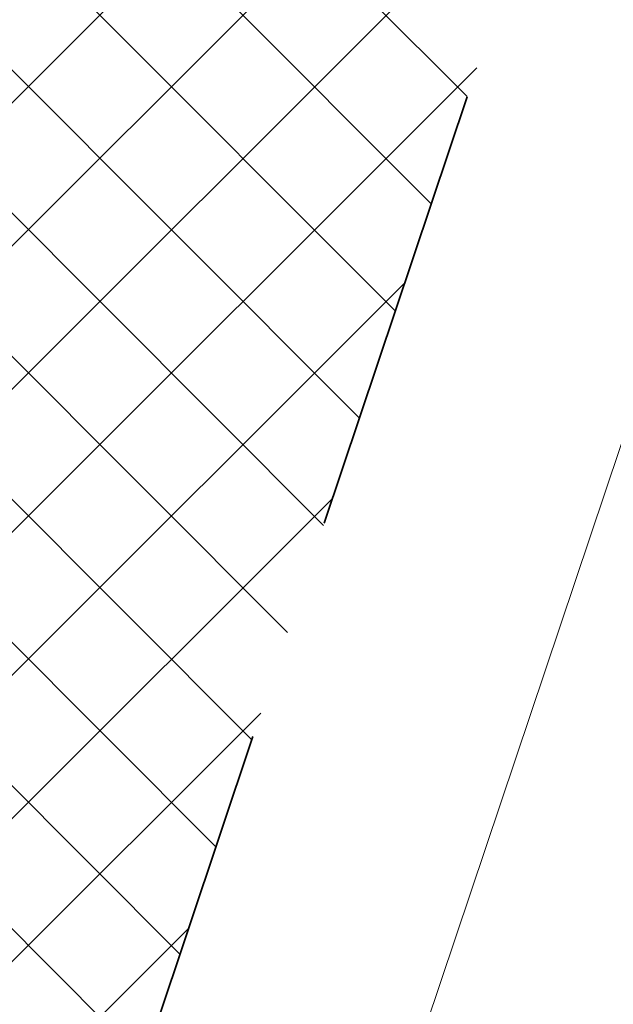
# Model space of a CAD drawing. Header units: metres. Extents: x 6599594 to 6600699, y 5687867 to 5691114.
# Tile 218 of 256: x 6599969.3 to 6599970.62, y 5688927.12 to 5688929.31. Entities that reach past the tile are written whole.
import ezdxf

# ---------------------------------------------------------------- set-up
doc = ezdxf.new("R2010")
doc.units = ezdxf.units.M
doc.header["$MEASUREMENT"] = 0
doc.linetypes.add('1', pattern=[0])
doc.linetypes.add('BUG', pattern=[1.5, 1, -0.5])
for name, color, linetype, lineweight in [('_kolor chodnik', 50, '1', 5), ('_kolor jezdnia', 4, '1', 0), ('_kolor pobocze', 211, '1', 5), ('_kolor zjazdy kostka', 7, '1', 5), ('_kolor ścieżka @ 1', 10, '1', 0), ('_obrzeze', 10, 'BUG', 35), ('OT_Komunikacja', 7, 'CONTINUOUS', 0)]:
    doc.layers.add(name, color=color, linetype=linetype, lineweight=lineweight)
pattern_1 = [(45, (0, 0), (-0.1414213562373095, 0.1414213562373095), []), (135, (0, 0), (-0.1414213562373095, -0.1414213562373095), [])]

msp = doc.modelspace()

# ---------------------------------------------------------------- hatches: boundary and pattern name
at = {"layer": '_kolor chodnik'}
h = msp.add_hatch(dxfattribs=at)
h.set_pattern_fill('ANSI37', color=256, scale=1.6)
h.set_pattern_definition(pattern_1)
h.paths.add_polyline_path([(6599849.938171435, 5688542.085872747), (6599852.232147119, 5688548.938742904), (6599853.573135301, 5688548.489851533), (6599853.827082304, 5688549.248475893), (6599851.793849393, 5688549.929093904), (6599849.895278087, 5688548.982823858), (6599847.823506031, 5688542.793750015)])
edge = h.paths.add_edge_path()
edge.add_line((6600018.106075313, 5689087.454911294), (6600022.42781917, 5689091.229234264))
edge.add_line((6600022.42781917, 5689091.229234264), (6600020.233254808, 5689093.742094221))
edge.add_line((6600020.233254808, 5689093.742094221), (6600017.159471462, 5689091.057656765))
edge.add_arc((6600023.275194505, 5689085.385140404), 8.34143334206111, 137.1531558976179, 148.8016577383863)
edge.add_line((6600016.140105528, 5689089.706021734), (6600018.106075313, 5689087.454911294))
h.paths.add_polyline_path([(6600038.501784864, 5689187.59229436), (6600037.906968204, 5689187.700586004), (6600037.638296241, 5689186.224843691), (6600038.240083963, 5689186.115282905)])
h.paths.add_polyline_path([(6600069.098302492, 5689360.276020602), (6600068.321239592, 5689360.413462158), (6600068.064048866, 5689358.936495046), (6600068.836639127, 5689358.799546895)])
h.paths.add_polyline_path([(6600082.393785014, 5689362.950258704), (6600082.941124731, 5689366.103121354), (6600081.481377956, 5689366.361351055), (6600080.923159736, 5689363.210828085)])
h.paths.add_polyline_path([(6600074.022236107, 5689388.065861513), (6600072.983907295, 5689388.249860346), (6600072.723374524, 5689386.772538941), (6600073.760538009, 5689386.588865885)])
h.paths.add_polyline_path([(6600105.602402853, 5689486.45426531), (6600106.738797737, 5689489.760539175), (6600105.28818975, 5689490.281952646), (6600104.132785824, 5689486.965912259)])
h.paths.add_polyline_path([(6600132.519778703, 5689678.737346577), (6600131.636986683, 5689678.922259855), (6600131.330470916, 5689677.453953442), (6600132.212256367, 5689677.269208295)])
h.paths.add_polyline_path([(6600156.649397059, 5689798.7449027), (6600156.48800471, 5689797.95886096), (6600157.450195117, 5689797.757316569), (6600157.615023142, 5689798.542205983)])
h.paths.add_polyline_path([(6600189.055358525, 5689948.643107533), (6600187.902868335, 5689948.884512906), (6600187.600024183, 5689947.417400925), (6600188.748131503, 5689947.176379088)])
edge = h.paths.add_edge_path()
edge.add_line((6600204.459383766, 5690032.969035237), (6600204.153258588, 5690031.227801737))
edge.add_arc((6600202.328347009, 5690027.299936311), 4.331100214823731, 41.853001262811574, 65.08011546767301, ccw=False)
edge.add_arc((6600032.903931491, 5690051.979071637), 174.020003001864, 352.8070218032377, 353.495463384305)
edge.add_arc((6600202.372679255, 5690027.343587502), 5.999999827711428, 55.12102442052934, 69.64815978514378)
edge = h.paths.add_edge_path()
edge.add_line((6600205.046027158, 5690040.265402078), (6600204.972740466, 5690038.483452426))
edge.add_arc((6600203.986269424, 5690044.401803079), 5.999999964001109, 279.4630688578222, 294.9140560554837)
edge.add_line((6600206.513819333, 5690038.960158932), (6600206.607027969, 5690041.030672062))
edge.add_arc((6600203.986269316, 5690044.401803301), 4.270000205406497, 284.3702444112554, 307.86193139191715, ccw=False)
edge = h.paths.add_edge_path()
edge.add_arc((6600203.547470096, 5690044.558759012), 6.446878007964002, 324.43500910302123, 356.20133685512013, ccw=False)
edge.add_arc((6600203.986269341, 5690044.401803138), 6.000000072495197, 323.2169970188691, 357.4193489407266)
h.paths.add_polyline_path([(6600208.910055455, 5690121.713696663), (6600208.146285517, 5690121.748120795), (6600207.125602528, 5690121.794124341), (6600209.971605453, 5690121.665851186)])
edge = h.paths.add_edge_path()
edge.add_line((6600238.769818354, 5690481.648294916), (6600240.338176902, 5690490.87374652))
edge.add_line((6600240.338176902, 5690490.87374652), (6600241.251295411, 5690510.829461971))
edge.add_line((6600241.251295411, 5690510.829461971), (6600239.524022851, 5690510.928942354))
edge.add_line((6600239.524022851, 5690510.928942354), (6600238.633343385, 5690491.167757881))
edge.add_line((6600238.633343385, 5690491.167757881), (6600234.579716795, 5690467.661262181))
edge.add_line((6600234.579716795, 5690467.661262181), (6600234.449796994, 5690464.966873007))
edge.add_arc((6600242.443669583, 5690464.607462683), 8.001948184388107, 177.4256737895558, 268.2543056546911)
edge.add_line((6600242.199903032, 5690456.609228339), (6600242.216657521, 5690457.359274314))
edge.add_line((6600242.216657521, 5690457.359274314), (6600242.305257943, 5690458.836738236))
edge.add_arc((6600242.444504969, 5690464.607952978), 5.772894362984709, 177.0298084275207, 268.6178439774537, ccw=False)
edge.add_line((6600236.679365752, 5690464.907083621), (6600236.951876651, 5690470.95443634))
edge.add_line((6600236.951876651, 5690470.95443634), (6600238.15078669, 5690478.210832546))
edge.add_line((6600238.15078669, 5690478.210832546), (6600238.769818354, 5690481.648294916))
h.paths.add_polyline_path([(6600238.769818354, 5690481.648294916), (6600238.15078669, 5690478.210832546), (6600239.670056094, 5690477.930590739), (6600240.266710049, 5690481.376366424)])
edge = h.paths.add_edge_path()
edge.add_line((6600223.366500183, 5690460.339976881), (6600223.278629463, 5690457.997544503))
edge.add_arc((6600220.967166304, 5690465.656339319), 7.999999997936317, 286.7940807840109, 300.2738222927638)
edge.add_line((6600225.000231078, 5690458.747331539), (6600225.240084, 5690461.623695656))
edge.add_arc((6600221.105749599, 5690465.648640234), 5.76999998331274, 293.06724424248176, 315.7681070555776, ccw=False)
edge = h.paths.add_edge_path()
edge.add_arc((6600220.025145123, 5690444.676291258), 5.770000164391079, 37.996647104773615, 59.94382588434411, ccw=False)
edge.add_line((6600224.572175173, 5690448.22839199), (6600224.817793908, 5690451.081798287))
edge.add_arc((6600220.025145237, 5690444.676291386), 7.999999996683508, 53.19588653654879, 68.15166733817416)
edge.add_line((6600223.00235276, 5690452.101669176), (6600222.91504296, 5690449.670427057))
edge = h.paths.add_edge_path()
edge.add_arc((6600221.105749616, 5690465.648640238), 7.999999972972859, 328.0222308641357, 357.0132597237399)
edge.add_line((6600229.094882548, 5690465.23180147), (6600229.218816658, 5690467.593604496))
edge.add_line((6600229.218816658, 5690467.593604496), (6600228.218919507, 5690467.645774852))
edge.add_line((6600228.218919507, 5690467.645774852), (6600227.891778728, 5690461.411918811))
h.paths.add_polyline_path([(6600200.980142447, 5690012.236744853), (6600202.317278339, 5690011.956662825), (6600202.522293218, 5690012.935421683), (6600201.182321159, 5690013.216097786)])
h.paths.add_polyline_path([(6600196.457878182, 5689983.98337835), (6600195.202332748, 5689984.246370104), (6600194.899091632, 5689982.777335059), (6600196.150355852, 5689982.515240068)])
edge = h.paths.add_edge_path()
edge.add_line((6600112.305909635, 5689517.991018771), (6600112.691041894, 5689519.807934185))
edge.add_line((6600112.691041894, 5689519.807934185), (6600113.245521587, 5689522.423769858))
edge.add_line((6600113.245521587, 5689522.423769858), (6600111.553124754, 5689522.782507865))
edge.add_line((6600111.553124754, 5689522.782507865), (6600107.405864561, 5689503.21722655))
edge.add_line((6600107.405864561, 5689503.21722655), (6600099.494506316, 5689480.361667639))
edge.add_line((6600099.494506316, 5689480.361667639), (6600099.182814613, 5689478.891218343))
edge.add_arc((6600107.008997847, 5689477.232359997), 8.000059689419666, 168.0325629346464, 257.7529108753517)
edge.add_line((6600105.311960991, 5689469.414366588), (6600105.784990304, 5689471.593619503))
edge.add_arc((6600107.008927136, 5689477.232314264), 5.769999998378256, 168.0321375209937, 257.7533362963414, ccw=False)
edge.add_line((6600101.364343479, 5689478.42879883), (6600101.647245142, 5689479.76342708))
edge.add_line((6600101.647245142, 5689479.76342708), (6600104.132785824, 5689486.965912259))
edge.add_line((6600104.132785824, 5689486.965912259), (6600105.28818975, 5689490.281952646))
edge.add_line((6600105.28818975, 5689490.281952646), (6600108.240043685, 5689498.809726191))
edge.add_line((6600108.240043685, 5689498.809726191), (6600112.305909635, 5689517.991018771))
h.paths.add_polyline_path([(6600136.009573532, 5689645.499114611), (6600138.333647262, 5689645.012304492), (6600138.661671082, 5689646.578318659), (6600134.869459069, 5689647.372651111)])
at = {"layer": '_kolor jezdnia'}
h = msp.add_hatch(dxfattribs=at)
h.set_pattern_fill('ANSI37', color=4, scale=3.5)
h.set_pattern_definition([(45, (0, 0), (-0.3093592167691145, 0.3093592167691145), []), (135, (0, 0), (-0.3093592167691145, -0.3093592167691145), [])])
edge = h.paths.add_edge_path()
edge.add_line((6599833.066047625, 5688539.933393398), (6599850.649511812, 5688527.983462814))
edge.add_arc((6599857.337592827, 5688536.653968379), 10.95025544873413, 169.5012687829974, 232.3548431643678, ccw=False)
edge.add_arc((6599858.085851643, 5688536.618142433), 11.69295282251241, 162.2507788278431, 169.9967502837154, ccw=False)
edge.add_line((6599846.949484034, 5688540.182754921), (6599847.823506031, 5688542.793750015))
edge.add_line((6599847.823506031, 5688542.793750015), (6599849.895278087, 5688548.982823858))
edge.add_line((6599849.895278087, 5688548.982823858), (6599852.434748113, 5688556.56906746))
edge.add_line((6599852.434748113, 5688556.56906746), (6599928.48625871, 5688783.760284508))
edge.add_line((6599928.48625871, 5688783.760284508), (6599931.025728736, 5688791.34652811))
edge.add_line((6599931.025728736, 5688791.34652811), (6599996.657773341, 5688987.411326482))
edge.add_line((6599996.657773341, 5688987.411326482), (6599999.197243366, 5688994.997570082))
edge.add_line((6599999.197243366, 5688994.997570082), (6600021.930100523, 5689062.908193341))
edge.add_line((6600021.930100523, 5689062.908193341), (6600017.620224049, 5689067.371531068))
edge.add_line((6600017.620224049, 5689067.371531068), (6600016.714558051, 5689064.654078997))
edge.add_line((6600016.714558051, 5689064.654078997), (6600012.423620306, 5689051.835617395))
edge.add_line((6600012.423620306, 5689051.835617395), (6600009.884150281, 5689044.249373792))
edge.add_line((6600009.884150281, 5689044.249373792), (6599977.53516164, 5688947.612159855))
edge.add_line((6599977.53516164, 5688947.612159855), (6599974.995691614, 5688940.025916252))
edge.add_line((6599974.995691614, 5688940.025916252), (6599942.096912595, 5688841.746295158))
edge.add_line((6599942.096912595, 5688841.746295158), (6599939.557442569, 5688834.160051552))
edge.add_line((6599939.557442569, 5688834.160051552), (6599882.679288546, 5688664.246042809))
edge.add_line((6599882.679288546, 5688664.246042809), (6599880.139818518, 5688656.659799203))
edge.add_line((6599880.139818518, 5688656.659799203), (6599852.46454386, 5688573.984527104))
edge.add_line((6599852.46454386, 5688573.984527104), (6599842.470137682, 5688544.127903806))
edge.add_arc((6599835.706422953, 5688546.652910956), 7.219660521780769, 248.5480913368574, 339.52856074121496, ccw=False)
h.paths.add_polyline_path([(6600044.653202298, 5689172.271628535), (6600046.276244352, 5689181.431901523), (6600047.759199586, 5689189.801539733), (6600051.0603021, 5689208.432603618), (6600052.368792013, 5689215.817578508), (6600054.808584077, 5689229.587499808), (6600056.11707399, 5689236.972474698), (6600057.346666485, 5689243.912161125), (6600058.655146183, 5689251.297078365), (6600058.831439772, 5689252.292060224), (6600060.098987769, 5689259.445963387), (6600060.139929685, 5689259.677035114), (6600061.407468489, 5689266.830886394), (6600072.329030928, 5689328.470998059), (6600073.637511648, 5689335.855921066), (6600077.337304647, 5689356.73715072), (6600078.820259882, 5689365.106788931), (6600081.142794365, 5689378.214921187), (6600082.538516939, 5689386.092227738), (6600095.187867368, 5689457.483787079), (6600091.082877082, 5689465.8405575), (6600089.043088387, 5689454.328211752), (6600087.870641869, 5689447.711051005), (6600087.560133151, 5689445.958573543), (6600086.562151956, 5689440.326076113), (6600082.433200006, 5689417.022719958), (6600080.95024477, 5689408.65308175), (6600077.202698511, 5689387.502337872), (6600075.719743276, 5689379.132699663), (6600073.469199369, 5689366.430874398), (6600071.986244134, 5689358.061236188), (6600069.98686466, 5689346.776955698), (6600068.591142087, 5689338.899649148), (6600065.559290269, 5689321.78820693), (6600064.163567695, 5689313.910900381), (6600059.719426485, 5689288.828650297), (6600058.323703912, 5689280.951343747), (6600057.563846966, 5689276.662793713), (6600056.168124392, 5689268.785487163), (6600054.804920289, 5689261.091711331), (6600053.409197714, 5689253.21440478), (6600053.264817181, 5689252.399536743), (6600051.869094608, 5689244.522230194), (6600051.183555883, 5689240.653124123), (6600049.787833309, 5689232.775817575), (6600046.593849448, 5689214.749319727), (6600045.198126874, 5689206.872013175), (6600044.41754409, 5689202.466488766), (6600042.934588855, 5689194.096850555), (6600036.429952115, 5689157.38538759), (6600034.946996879, 5689149.01574938), (6600030.579776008, 5689124.367629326), (6600027.529365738, 5689107.151445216), (6600024.895072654, 5689094.014582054), (6600030.583685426, 5689094.264316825), (6600032.945013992, 5689106.191885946), (6600043.170247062, 5689163.901990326)])
edge = h.paths.add_edge_path()
edge.add_line((6600111.106812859, 5689535.144351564), (6600111.256844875, 5689535.85214863))
edge.add_line((6600111.256844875, 5689535.85214863), (6600112.915748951, 5689543.678261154))
edge.add_line((6600112.915748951, 5689543.678261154), (6600117.304772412, 5689564.384094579))
edge.add_line((6600117.304772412, 5689564.384094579), (6600119.067357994, 5689572.699339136))
edge.add_line((6600119.067357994, 5689572.699339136), (6600120.087667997, 5689577.512794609))
edge.add_line((6600120.087667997, 5689577.512794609), (6600121.642890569, 5689584.849775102))
edge.add_line((6600121.642890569, 5689584.849775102), (6600128.436769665, 5689616.900852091))
edge.add_line((6600128.436769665, 5689616.900852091), (6600129.991992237, 5689624.237832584))
edge.add_line((6600129.991992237, 5689624.237832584), (6600132.660554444, 5689636.827148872))
edge.add_line((6600132.660554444, 5689636.827148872), (6600133.208838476, 5689639.444704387))
edge.add_line((6600133.208838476, 5689639.444704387), (6600134.848957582, 5689647.274775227))
edge.add_line((6600134.848957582, 5689647.274775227), (6600138.97649476, 5689666.979995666))
edge.add_line((6600138.97649476, 5689666.979995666), (6600140.51410642, 5689674.320687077))
edge.add_line((6600140.51410642, 5689674.320687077), (6600145.209128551, 5689696.735129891))
edge.add_line((6600145.209128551, 5689696.735129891), (6600146.746740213, 5689704.075821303))
edge.add_line((6600146.746740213, 5689704.075821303), (6600151.462308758, 5689726.588354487))
edge.add_line((6600151.462308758, 5689726.588354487), (6600152.999920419, 5689733.929045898))
edge.add_line((6600152.999920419, 5689733.929045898), (6600155.244070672, 5689744.642813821))
edge.add_line((6600155.244070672, 5689744.642813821), (6600156.781682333, 5689751.983505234))
edge.add_line((6600156.781682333, 5689751.983505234), (6600161.635515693, 5689775.156126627))
edge.add_line((6600161.635515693, 5689775.156126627), (6600163.378142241, 5689783.475576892))
edge.add_line((6600163.378142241, 5689783.475576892), (6600163.850769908, 5689785.731942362))
edge.add_line((6600163.850769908, 5689785.731942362), (6600167.028500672, 5689800.902704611))
edge.add_line((6600167.028500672, 5689800.902704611), (6600179.49088801, 5689860.399222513))
edge.add_line((6600179.49088801, 5689860.399222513), (6600181.233514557, 5689868.718672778))
edge.add_line((6600181.233514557, 5689868.718672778), (6600181.84713393, 5689871.648144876))
edge.add_line((6600181.84713393, 5689871.648144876), (6600183.384745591, 5689878.988836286))
edge.add_line((6600183.384745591, 5689878.988836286), (6600184.935818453, 5689886.393792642))
edge.add_line((6600184.935818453, 5689886.393792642), (6600186.575937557, 5689894.223863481))
edge.add_line((6600186.575937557, 5689894.223863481), (6600194.05133812, 5689929.912074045))
edge.add_line((6600194.05133812, 5689929.912074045), (6600195.691457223, 5689937.742144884))
edge.add_line((6600195.691457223, 5689937.742144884), (6600202.915799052, 5689972.231779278))
edge.add_line((6600202.915799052, 5689972.231779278), (6600204.555918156, 5689980.061850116))
edge.add_line((6600204.555918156, 5689980.061850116), (6600206.062781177, 5689987.255744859))
edge.add_line((6600206.062781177, 5689987.255744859), (6600207.702900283, 5689995.085815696))
edge.add_line((6600207.702900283, 5689995.085815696), (6600210.232559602, 5690007.162628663))
edge.add_line((6600210.232559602, 5690007.162628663), (6600211.694938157, 5690014.144150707))
edge.add_arc((6600028.177652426, 5690052.584442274), 187.5000004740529, 348.1696294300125, 357.4195276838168)
edge.add_line((6600215.487522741, 5690044.142720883), (6600208.310270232, 5690026.480446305))
edge.add_arc((6600032.903933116, 5690051.97907145), 177.2500013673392, 348.1696294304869, 351.7289130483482, ccw=False)
edge.add_line((6600206.38894146, 5690015.640182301), (6600205.966941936, 5690013.625519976))
edge.add_line((6600205.966941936, 5690013.625519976), (6600204.326822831, 5690005.795449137))
edge.add_line((6600204.326822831, 5690005.795449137), (6600197.076961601, 5689971.183982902))
edge.add_line((6600197.076961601, 5689971.183982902), (6600195.334335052, 5689962.864532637))
edge.add_line((6600195.334335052, 5689962.864532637), (6600193.44722506, 5689953.855305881))
edge.add_line((6600193.44722506, 5689953.855305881), (6600191.909227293, 5689946.512771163))
edge.add_line((6600191.909227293, 5689946.512771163), (6600185.496844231, 5689915.899498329))
edge.add_line((6600185.496844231, 5689915.899498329), (6600183.856521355, 5689908.068454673))
edge.add_line((6600183.856521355, 5689908.068454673), (6600182.066605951, 5689899.523243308))
edge.add_line((6600182.066605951, 5689899.523243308), (6600180.32407057, 5689891.204228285))
edge.add_line((6600180.32407057, 5689891.204228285), (6600174.320344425, 5689862.541919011))
edge.add_line((6600174.320344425, 5689862.541919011), (6600172.577809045, 5689854.222903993))
edge.add_line((6600172.577809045, 5689854.222903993), (6600163.663810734, 5689811.666703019))
edge.add_line((6600163.663810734, 5689811.666703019), (6600162.023782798, 5689803.837067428))
edge.add_line((6600162.023782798, 5689803.837067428), (6600160.924220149, 5689798.587659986))
edge.add_line((6600160.924220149, 5689798.587659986), (6600159.279208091, 5689790.734229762))
edge.add_line((6600159.279208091, 5689790.734229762), (6600157.107250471, 5689780.365115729))
edge.add_line((6600157.107250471, 5689780.365115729), (6600155.462238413, 5689772.511685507))
edge.add_line((6600155.462238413, 5689772.511685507), (6600153.380318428, 5689762.572418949))
edge.add_line((6600153.380318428, 5689762.572418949), (6600151.735124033, 5689754.718118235))
edge.add_line((6600151.735124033, 5689754.718118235), (6600148.586504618, 5689739.686336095))
edge.add_line((6600148.586504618, 5689739.686336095), (6600146.885007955, 5689731.563243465))
edge.add_line((6600146.885007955, 5689731.563243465), (6600141.75088822, 5689707.052510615))
edge.add_line((6600141.75088822, 5689707.052510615), (6600140.110896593, 5689699.223048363))
edge.add_line((6600140.110896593, 5689699.223048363), (6600133.483561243, 5689667.583574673))
edge.add_line((6600133.483561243, 5689667.583574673), (6600131.860394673, 5689659.834436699))
edge.add_line((6600131.860394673, 5689659.834436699), (6600131.740984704, 5689659.26436315))
edge.add_line((6600131.740984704, 5689659.26436315), (6600130.117814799, 5689651.515209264))
edge.add_line((6600130.117814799, 5689651.515209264), (6600127.27873359, 5689637.961189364))
edge.add_line((6600127.27873359, 5689637.961189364), (6600126.924568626, 5689636.290366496))
edge.add_line((6600126.924568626, 5689636.290366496), (6600125.166244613, 5689627.995226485))
edge.add_line((6600125.166244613, 5689627.995226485), (6600118.009503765, 5689594.232298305))
edge.add_line((6600118.009503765, 5689594.232298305), (6600116.25117975, 5689585.937158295))
edge.add_line((6600116.25117975, 5689585.937158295), (6600113.665314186, 5689573.737975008))
edge.add_line((6600113.665314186, 5689573.737975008), (6600111.898534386, 5689565.402943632))
edge.add_line((6600111.898534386, 5689565.402943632), (6600104.889982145, 5689532.339115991))
edge.add_line((6600104.889982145, 5689532.339115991), (6600103.22663594, 5689524.492047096))
edge.add_line((6600103.22663594, 5689524.492047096), (6600096.623876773, 5689493.342605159))
edge.add_line((6600096.623876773, 5689493.342605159), (6600094.968986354, 5689485.535427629))
edge.add_line((6600094.968986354, 5689485.535427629), (6600094.300101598, 5689482.379870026))
edge.add_line((6600094.300101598, 5689482.379870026), (6600099.182814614, 5689478.891218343))
edge.add_line((6600099.182814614, 5689478.891218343), (6600099.494506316, 5689480.361667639))
edge.add_line((6600099.494506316, 5689480.361667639), (6600111.106812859, 5689535.144351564))
edge = h.paths.add_edge_path()
edge.add_arc((6600239.213891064, 5690851.400367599), 10.00000000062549, -2.8342403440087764, 76.13703556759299, ccw=False)
edge.add_line((6600249.201658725, 5690850.905901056), (6600249.082723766, 5690848.503524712))
edge.add_line((6600249.082723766, 5690848.503524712), (6600247.016487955, 5690806.767468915))
edge.add_line((6600247.016487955, 5690806.767468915), (6600246.092398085, 5690789.152178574))
edge.add_line((6600246.092398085, 5690789.152178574), (6600233.768116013, 5690572.015170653))
edge.add_line((6600233.768116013, 5690572.015170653), (6600228.959056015, 5690465.296202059))
edge.add_line((6600228.959056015, 5690465.296202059), (6600234.588724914, 5690465.017134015))
edge.add_line((6600234.588724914, 5690465.017134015), (6600239.262540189, 5690571.767576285))
edge.add_line((6600239.262540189, 5690571.767576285), (6600252.50503885, 5690806.400146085))
edge.add_line((6600252.50503885, 5690806.400146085), (6600254.569211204, 5690848.094521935))
edge.add_arc((6600262.559425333, 5690847.6989487), 7.999999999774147, 76.13703557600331, 177.1657596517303, ccw=False)
edge.add_line((6600264.476229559, 5690855.465921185), (6600241.609896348, 5690861.109083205))
edge = h.paths.add_edge_path()
edge.add_line((6600250.031475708, 5690451.625307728), (6600250.231741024, 5690455.772579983))
edge.add_line((6600250.231741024, 5690455.772579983), (6600246.257763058, 5690456.417303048))
edge.add_line((6600246.257763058, 5690456.417303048), (6600242.171761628, 5690456.61060902))
edge.add_arc((6600242.563100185, 5690464.586983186), 7.985968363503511, 176.9123644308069, 267.1911945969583, ccw=False)
edge.add_line((6600234.588724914, 5690465.017134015), (6600228.959056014, 5690465.296202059))
edge.add_arc((6600220.965133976, 5690465.657286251), 8.002072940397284, 267.8289300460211, 357.413716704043, ccw=False)
edge.add_line((6600220.661989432, 5690457.660957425), (6600212.406915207, 5690458.119572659))
edge.add_line((6600212.406915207, 5690458.119572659), (6600208.431872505, 5690457.817501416))
edge.add_line((6600208.431872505, 5690457.817501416), (6600208.233912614, 5690454.548331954))
edge.add_line((6600208.233912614, 5690454.548331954), (6600212.129565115, 5690453.127270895))
edge.add_line((6600212.129565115, 5690453.127270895), (6600218.640548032, 5690452.76554962))
edge.add_line((6600218.640548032, 5690452.76554962), (6600216.486747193, 5690452.885205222))
edge.add_line((6600216.486747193, 5690452.885205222), (6600220.468905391, 5690452.663974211))
edge.add_arc((6600220.025145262, 5690444.676291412), 7.99999997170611, -0.3386579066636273, 86.8201700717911, ccw=False)
edge.add_line((6600228.025005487, 5690444.629006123), (6600227.803602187, 5690439.649256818))
edge.add_line((6600227.803602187, 5690439.649256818), (6600226.885525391, 5690435.936828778))
edge.add_line((6600226.885525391, 5690435.936828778), (6600225.534849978, 5690405.967249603))
edge.add_line((6600225.534849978, 5690405.967249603), (6600226.115199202, 5690402.187514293))
edge.add_line((6600226.115199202, 5690402.187514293), (6600213.445139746, 5690121.008786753))
edge.add_line((6600213.445139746, 5690121.008786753), (6600213.352800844, 5690118.960058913))
edge.add_line((6600213.352800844, 5690118.960058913), (6600209.980184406, 5690044.131649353))
edge.add_arc((6600203.98626942, 5690044.401803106), 5.999999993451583, 257.4162346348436, 357.41934921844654, ccw=False)
edge.add_line((6600202.679069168, 5690038.545931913), (6600201.589735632, 5690033.666039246))
edge.add_line((6600201.589735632, 5690033.666039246), (6600203.67987942, 5690033.199458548))
edge.add_arc((6600202.372679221, 5690027.343587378), 5.999999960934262, -8.27108729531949, 77.41623506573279, ccw=False)
edge.add_line((6600208.310270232, 5690026.480446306), (6600215.487522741, 5690044.142720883))
edge.add_line((6600215.487522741, 5690044.142720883), (6600216.199687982, 5690059.9446614))
edge.add_line((6600216.199687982, 5690059.9446614), (6600216.537356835, 5690067.437056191))
edge.add_line((6600216.537356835, 5690067.437056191), (6600223.893528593, 5690230.66011469))
edge.add_line((6600223.893528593, 5690230.66011469), (6600224.231197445, 5690238.152509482))
edge.add_line((6600224.231197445, 5690238.152509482), (6600233.507835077, 5690443.987992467))
edge.add_arc((6600241.499722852, 5690443.627812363), 7.999999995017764, 87.29208981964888, 177.4195277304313, ccw=False)
edge.add_line((6600241.877677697, 5690451.618879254), (6600246.021541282, 5690451.422886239))
edge.add_line((6600246.021541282, 5690451.422886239), (6600246.427694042, 5690451.44338883))
edge.add_line((6600246.427694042, 5690451.44338883), (6600246.79397003, 5690451.461878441))
edge.add_line((6600246.79397003, 5690451.461878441), (6600250.031475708, 5690451.625307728))
edge = h.paths.add_edge_path()
edge.add_line((6600007.33756506, 5689086.20374581), (6600006.980466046, 5689080.740822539))
edge.add_line((6600006.980466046, 5689080.740822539), (6600007.229745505, 5689080.720859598))
edge.add_line((6600007.229745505, 5689080.720859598), (6600008.093335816, 5689080.601653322))
edge.add_line((6600008.093335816, 5689080.601653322), (6600008.702681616, 5689080.53831051))
edge.add_arc((6600008.140193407, 5689070.554142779), 9.999999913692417, -18.557800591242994, 86.77547804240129, ccw=False)
edge.add_line((6600017.620224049, 5689067.371531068), (6600021.930100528, 5689062.908193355))
edge.add_arc((6599734.83819726, 5689159.011261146), 302.7499967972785, 341.4922000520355, 343.8640860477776)
edge.add_arc((6600034.895369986, 5689072.315877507), 9.581213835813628, 98.63328270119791, 164.5273290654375, ccw=False)
edge.add_line((6600033.457137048, 5689081.788529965), (6600033.832640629, 5689081.798737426))
edge.add_line((6600033.832640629, 5689081.798737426), (6600034.422462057, 5689082.05700874))
edge.add_line((6600034.422462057, 5689082.05700874), (6600036.833623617, 5689082.139040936))
edge.add_line((6600036.833623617, 5689082.139040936), (6600036.730225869, 5689087.148851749))
edge.add_line((6600036.730225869, 5689087.148851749), (6600036.579860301, 5689087.134303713))
edge.add_arc((6600036.479565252, 5689093.136286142), 6.002820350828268, 169.1687651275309, 270.9573417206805, ccw=False)
edge.add_line((6600030.583685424, 5689094.264316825), (6600024.895072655, 5689094.014582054))
edge.add_arc((6600015.200558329, 5689096.162123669), 9.929528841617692, 271.0943432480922, 347.5094668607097, ccw=False)
edge.add_arc((6600014.909438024, 5689089.646776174), 3.446070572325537, 264.4236009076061, 278.0194998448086, ccw=False)
edge.add_line((6600014.574573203, 5689086.217014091), (6600014.299554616, 5689086.232508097))
edge.add_line((6600014.299554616, 5689086.232508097), (6600010.474232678, 5689086.448019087))
edge.add_line((6600010.474232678, 5689086.448019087), (6600007.33756506, 5689086.20374581))
edge = h.paths.add_edge_path()
edge.add_line((6600105.490725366, 5689463.953528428), (6600106.927559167, 5689464.047234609))
edge.add_line((6600106.927559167, 5689464.047234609), (6600107.835, 5689468.66))
edge.add_line((6600107.835, 5689468.66), (6600105.311960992, 5689469.414366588))
edge.add_arc((6600107.008997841, 5689477.232359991), 8.000059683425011, 168.0325628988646, 257.75291091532, ccw=False)
edge.add_line((6600099.182814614, 5689478.891218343), (6600094.300101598, 5689482.379870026))
edge.add_arc((6600586.245114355, 5689378.104238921), 502.8750369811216, 168.032376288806, 169.9522165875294)
edge.add_line((6600091.082877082, 5689465.8405575), (6600095.187867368, 5689457.483787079))
edge.add_arc((6600103.065173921, 5689456.088064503), 8.000000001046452, 77.7533362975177, 169.9524553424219, ccw=False)
edge.add_line((6600104.762140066, 5689463.906012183), (6600105.490725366, 5689463.953528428))
at = {"layer": '_kolor pobocze'}
h = msp.add_hatch(dxfattribs=at)
h.set_pattern_fill('ANSI37', color=256, scale=1.6)
h.set_pattern_definition(pattern_1)
edge = h.paths.add_edge_path()
edge.add_line((6600035.926965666, 5689101.569442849), (6600036.046865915, 5689102.311543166))
edge.add_arc((6600058.171848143, 5689233.778275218), 133.3154772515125, 259.4578941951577, 260.4470163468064, ccw=False)
edge.add_line((6600033.780707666, 5689102.713067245), (6600032.142559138, 5689101.847662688))
edge.add_arc((6599734.838175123, 5689159.011266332), 302.7500195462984, 347.6801154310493, 349.11639019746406, ccw=False)
edge.add_arc((6600036.478170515, 5689093.133441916), 6.000000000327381, 167.68011541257, 271.5571101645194)
edge.add_line((6600036.64121064, 5689087.1356575), (6600036.730491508, 5689087.137804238))
edge.add_line((6600036.730491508, 5689087.137804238), (6600036.712463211, 5689087.887583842))
edge.add_line((6600036.712463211, 5689087.887583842), (6600036.559840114, 5689087.884077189))
edge.add_arc((6600036.482532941, 5689093.14290691), 5.259397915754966, 170.6455005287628, 270.8422131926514, ccw=False)
edge.add_arc((6600545.796425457, 5688991.216220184), 524.6691769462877, 167.9170060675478, 168.7028219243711, ccw=False)
edge.add_line((6600032.751078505, 5689101.044345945), (6600034.011432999, 5689101.917298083))
edge.add_line((6600034.011432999, 5689101.917298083), (6600035.926965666, 5689101.569442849))
edge = h.paths.add_edge_path()
edge.add_line((6600002.828843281, 5688994.032881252), (6600003.066918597, 5688994.74409159))
edge.add_line((6600003.066918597, 5688994.74409159), (6600001.227880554, 5688995.359703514))
edge.add_line((6600001.227880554, 5688995.359703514), (6600000.55876659, 5688996.702196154))
edge.add_line((6600000.55876659, 5688996.702196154), (6600022.641310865, 5689062.67011804))
edge.add_arc((6599734.838193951, 5689159.011262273), 303.5000002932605, 341.4922000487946, 343.8640860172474)
edge.add_arc((6600035.267451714, 5689072.092773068), 9.250000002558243, 91.55711016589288, 163.8640860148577, ccw=False)
edge.add_line((6600035.016098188, 5689081.339357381), (6600036.868703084, 5689081.389717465))
edge.add_line((6600036.868703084, 5689081.389717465), (6600036.850674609, 5689082.139504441))
edge.add_line((6600036.850674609, 5689082.139504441), (6600034.99571817, 5689082.089080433))
edge.add_arc((6600035.267451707, 5689072.092773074), 9.999999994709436, 91.55711014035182, 163.8640860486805)
edge.add_arc((6599734.838192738, 5689159.011262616), 302.7500015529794, 341.4922000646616, 343.8640860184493, ccw=False)
edge.add_line((6600021.930100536, 5689062.908193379), (6599999.748942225, 5688996.645678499))
edge.add_line((6599999.748942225, 5688996.645678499), (6600000.695212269, 5688994.747107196))
edge.add_line((6600000.695212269, 5688994.747107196), (6600002.828843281, 5688994.032881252))
h.paths.add_polyline_path([(6599971.7492186, 5688907.297112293), (6599971.084233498, 5688908.631320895), (6599997.822068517, 5688988.526766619), (6599999.164561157, 5688989.195880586), (6600001.003599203, 5688988.580268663), (6600001.241674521, 5688989.291479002), (6599999.108043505, 5688990.005704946), (6599997.209472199, 5688989.059434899), (6599970.270280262, 5688908.583087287), (6599971.216550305, 5688906.684515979), (6599973.350181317, 5688905.970290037), (6599973.588256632, 5688906.681500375)])
h.paths.add_polyline_path([(6599932.504667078, 5688790.060553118), (6599931.835553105, 5688791.403045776), (6599968.343406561, 5688900.4641754), (6599969.685899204, 5688901.133289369), (6599971.524937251, 5688900.517677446), (6599971.763012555, 5688901.228887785), (6599969.629381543, 5688901.94311373), (6599967.730810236, 5688900.996843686), (6599931.025728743, 5688791.34652811), (6599931.971998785, 5688789.447956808), (6599934.105629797, 5688788.73373086), (6599934.343705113, 5688789.4449412)])
at = {"layer": '_kolor zjazdy kostka'}
h = msp.add_hatch(dxfattribs=at)
h.set_pattern_fill('ANSI37', color=256, scale=1.6)
h.set_pattern_definition(pattern_1)
h.paths.add_polyline_path([(6600244.137440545, 5690813.934732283), (6600242.369522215, 5690814.022127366), (6600242.097568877, 5690808.528921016), (6600243.865482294, 5690808.441426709)])
h.paths.add_polyline_path([(6600247.012128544, 5690806.679412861), (6600247.442736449, 5690815.377295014), (6600247.393289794, 5690814.378518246), (6600247.113277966, 5690808.722537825)])
h.paths.add_polyline_path([(6600242.297085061, 5690788.088808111), (6600240.958726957, 5690788.155683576), (6600240.648818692, 5690782.664569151), (6600241.987258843, 5690782.599147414)])
h.paths.add_polyline_path([(6600245.558275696, 5690780.919298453), (6600246.037231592, 5690789.405686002), (6600244.985820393, 5690788.453468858), (6600244.612601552, 5690781.981345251)])
h.paths.add_polyline_path([(6600241.348405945, 5690723.711515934), (6600242.272017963, 5690722.691689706), (6600242.749709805, 5690731.155680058), (6600241.698138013, 5690730.203317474), (6600241.472690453, 5690726.27550499)])
h.paths.add_polyline_path([(6600225.772794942, 5690394.589141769), (6600224.731429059, 5690393.637598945), (6600224.461246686, 5690387.644646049), (6600225.412923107, 5690386.603142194)])
h.paths.add_polyline_path([(6600223.012390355, 5690333.280720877), (6600223.372595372, 5690341.272607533), (6600222.32835346, 5690340.318436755), (6600222.058239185, 5690334.324941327)])
h.paths.add_polyline_path([(6600215.496388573, 5690166.390602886), (6600215.856593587, 5690174.382489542), (6600214.812834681, 5690173.428760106), (6600214.542018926, 5690167.435062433)])
h.paths.add_polyline_path([(6600212.446537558, 5690121.053392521), (6600213.399499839, 5690120.010473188), (6600213.788744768, 5690128.503024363), (6600212.745135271, 5690127.54943145)])
h.paths.add_polyline_path([(6600209.977420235, 5690121.665589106), (6600210.225142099, 5690127.162117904), (6600207.346107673, 5690127.291879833), (6600207.119593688, 5690121.794395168)])
h.paths.add_polyline_path([(6600207.950178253, 5690070.725854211), (6600204.880846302, 5690070.828947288), (6600204.643784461, 5690065.333808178), (6600207.702521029, 5690065.204598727)])
h.paths.add_polyline_path([(6600200.981479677, 5690012.236464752), (6600199.969248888, 5690007.339980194), (6600201.282587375, 5690007.064882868), (6600202.31726072, 5690011.956666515)])
h.paths.add_polyline_path([(6600193.613960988, 5689970.406358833), (6600192.398010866, 5689970.660657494), (6600191.286205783, 5689965.274578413), (6600192.486379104, 5689965.023185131)])
h.paths.add_polyline_path([(6600189.061271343, 5689948.671423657), (6600189.98413328, 5689953.050774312), (6600188.818902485, 5689953.32186217), (6600187.908781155, 5689948.91282903)])
h.paths.add_polyline_path([(6600180.976201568, 5689915.317449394), (6600179.952861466, 5689910.421322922), (6600181.008474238, 5689910.200199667), (6600182.033843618, 5689915.09540201)])
h.paths.add_polyline_path([(6600176.508279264, 5689893.538690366), (6600177.476023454, 5689893.335973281), (6600178.603605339, 5689898.719146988), (6600177.636002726, 5689898.922290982)])
h.paths.add_polyline_path([(6600179.28182965, 5689859.401159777), (6600180.522246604, 5689860.211927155), (6600181.057490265, 5689860.561775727), (6600183.598022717, 5689860.029600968), (6600184.726606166, 5689865.412570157), (6600182.186324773, 5689865.943033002), (6600181.604764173, 5689866.832779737), (6600181.024456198, 5689867.720610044)])
h.paths.add_polyline_path([(6600160.200810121, 5689810.862606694), (6600159.232772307, 5689811.065842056), (6600158.207991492, 5689806.171529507), (6600159.175735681, 5689805.968812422)])
h.paths.add_polyline_path([(6600156.49391753, 5689797.987177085), (6600155.463416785, 5689793.068691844), (6600156.431160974, 5689792.865974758), (6600157.461419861, 5689797.784520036)])
edge = h.paths.add_edge_path()
edge.add_arc((6600173.111981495, 5689800.679690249), 5.999999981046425, 204.673115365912, 239.5411154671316, ccw=False)
edge.add_arc((6600173.162096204, 5689800.685330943), 6.047914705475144, 168.3203586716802, 204.5234866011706, ccw=False)
edge.add_line((6600167.239404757, 5689801.9096668), (6600163.651667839, 5689784.781499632))
edge.add_arc((6600169.524220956, 5689783.551410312), 5.999999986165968, 139.2146049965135, 168.1696294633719, ccw=False)
edge.add_arc((6600169.524220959, 5689783.551410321), 5.999999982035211, 96.80962310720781, 139.2146050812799, ccw=False)
edge.add_line((6600168.812796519, 5689789.509083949), (6600170.070461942, 5689795.507731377))
h.paths.add_polyline_path([(6600163.526364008, 5689776.866746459), (6600166.051243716, 5689776.337874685), (6600167.179826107, 5689781.720838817), (6600164.653945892, 5689782.249920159), (6600163.941148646, 5689783.340449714), (6600163.493329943, 5689784.025580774), (6600161.750703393, 5689775.706130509), (6600162.438017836, 5689776.155376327)])
h.paths.add_polyline_path([(6600152.614191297, 5689774.643430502), (6600153.639138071, 5689779.536616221), (6600152.646757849, 5689779.744928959), (6600151.646447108, 5689774.846147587)])
h.paths.add_polyline_path([(6600150.121074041, 5689767.466820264), (6600148.177624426, 5689758.16795459), (6600149.115997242, 5689757.971390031), (6600151.066362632, 5689767.268392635)])
h.paths.add_polyline_path([(6600142.970741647, 5689739.332500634), (6600141.888449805, 5689734.142420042), (6600144.036614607, 5689733.695518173), (6600145.123068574, 5689738.882330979)])
h.paths.add_polyline_path([(6600136.256357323, 5689701.052153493), (6600137.154085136, 5689700.864096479), (6600138.287960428, 5689706.274871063), (6600137.386492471, 5689706.464182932)])
h.paths.add_polyline_path([(6600130.081494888, 5689667.099389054), (6600129.212847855, 5689667.281639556), (6600128.083282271, 5689661.898895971), (6600128.953953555, 5689661.716447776)])
h.paths.add_polyline_path([(6600128.397394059, 5689659.030340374), (6600127.554144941, 5689659.207226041), (6600126.49340855, 5689653.810049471), (6600127.269860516, 5689653.647397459)])
h.paths.add_polyline_path([(6600134.990411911, 5689640.633636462), (6600137.30714639, 5689640.148363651), (6600138.339560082, 5689645.040620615), (6600136.015486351, 5689645.500958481), (6600135.435178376, 5689646.388788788), (6600134.8548704, 5689647.276619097), (6600133.214751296, 5689639.446548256), (6600134.102581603, 5689640.026856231)])
h.paths.add_polyline_path([(6600122.164164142, 5689634.294831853), (6600121.024067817, 5689628.914244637), (6600122.015114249, 5689628.705875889), (6600123.155614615, 5689634.086346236)])
h.paths.add_polyline_path([(6600114.54207576, 5689593.450769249), (6600113.493359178, 5689593.398339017), (6600112.364315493, 5689588.045694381), (6600113.29076438, 5689587.54753241)])
h.paths.add_polyline_path([(6600110.194543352, 5689572.941097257), (6600109.20781945, 5689573.148880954), (6600108.067717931, 5689567.768269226), (6600109.05014319, 5689567.535215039)])
h.paths.add_polyline_path([(6600119.083213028, 5689565.540446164), (6600119.089125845, 5689565.542290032), (6600121.462438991, 5689565.065690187), (6600122.598093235, 5689570.447168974), (6600120.229622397, 5689570.949214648), (6600119.651446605, 5689571.8119627), (6600119.073270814, 5689572.727655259), (6600117.310757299, 5689564.412754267)])
h.paths.add_polyline_path([(6600101.698666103, 5689532.937884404), (6600100.730666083, 5689533.141679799), (6600099.694214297, 5689528.250234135), (6600100.669121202, 5689528.045267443)])
h.paths.add_polyline_path([(6600094.064021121, 5689496.827028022), (6600093.080194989, 5689497.033910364), (6600092.036590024, 5689492.143967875), (6600093.038865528, 5689491.933250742)])
h.paths.add_polyline_path([(6600083.709836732, 5689453.74980843), (6600082.738586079, 5689448.336231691), (6600084.647281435, 5689448.027407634), (6600085.606840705, 5689453.416583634)])
h.paths.add_polyline_path([(6600084.434394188, 5689446.82589514), (6600083.348896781, 5689447.018140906), (6600082.567374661, 5689442.58660872), (6600083.649300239, 5689442.394910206)])
h.paths.add_polyline_path([(6600078.04194071, 5689410.721110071), (6600078.996952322, 5689416.137564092), (6600078.054833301, 5689416.304853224), (6600077.111232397, 5689410.886043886)])
h.paths.add_polyline_path([(6600072.911565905, 5689386.768652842), (6600071.960466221, 5689381.312635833), (6600072.800073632, 5689381.16322159), (6600073.766450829, 5689386.590709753)])
h.paths.add_polyline_path([(6600082.887400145, 5689379.432062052), (6600085.278102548, 5689379.03494316), (6600086.160383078, 5689383.956496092), (6600083.759726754, 5689384.355378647), (6600083.152078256, 5689385.224725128), (6600082.544429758, 5689386.094071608), (6600081.148707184, 5689378.216765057), (6600082.018053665, 5689378.824413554)])
h.paths.add_polyline_path([(6600080.731401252, 5689363.247695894), (6600080.041469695, 5689363.369939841), (6600079.433821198, 5689364.239286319), (6600078.8261727, 5689365.1086328), (6600077.343217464, 5689356.73899459), (6600078.212563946, 5689357.346643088), (6600079.081910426, 5689357.954291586), (6600081.429189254, 5689357.564866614), (6600082.388748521, 5689362.980514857)])
h.paths.add_polyline_path([(6600069.104215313, 5689360.304336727), (6600070.063917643, 5689365.720487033), (6600069.2708267, 5689365.861009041), (6600068.327152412, 5689360.441778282)])
h.paths.add_polyline_path([(6600066.550616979, 5689345.891799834), (6600065.546169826, 5689346.069805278), (6600064.677796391, 5689341.145792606), (6600065.678290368, 5689340.968483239)])
h.paths.add_polyline_path([(6600061.138656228, 5689321.077501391), (6600060.270282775, 5689316.15348863), (6600061.250715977, 5689315.979734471), (6600062.127590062, 5689320.902245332)])
h.paths.add_polyline_path([(6600055.325252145, 5689288.11325564), (6600054.456878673, 5689283.189242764), (6600055.410852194, 5689283.020177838), (6600056.283178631, 5689287.917022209)])
h.paths.add_polyline_path([(6600048.045675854, 5689182.819289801), (6600050.371939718, 5689182.407116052), (6600051.31444535, 5689187.67761207), (6600048.980409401, 5689188.064690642), (6600048.372760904, 5689188.934037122), (6600047.765112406, 5689189.803383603), (6600046.306982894, 5689181.603992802), (6600046.972918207, 5689182.069462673)])
h.paths.add_polyline_path([(6600040.943690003, 5689201.374141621), (6600039.339175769, 5689201.66987967), (6600038.429882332, 5689196.244216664), (6600039.984130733, 5689195.958493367)])
h.paths.add_polyline_path([(6600032.993704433, 5689156.473759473), (6600032.278185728, 5689156.600537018), (6600031.299242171, 5689151.188930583), (6600032.034145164, 5689151.058111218)])
h.paths.add_polyline_path([(6600026.309179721, 5689123.603833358), (6600025.417362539, 5689118.683970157), (6600026.271201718, 5689118.532684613), (6600027.143528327, 5689123.456001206)])
h.paths.add_polyline_path([(6600013.302986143, 5689054.462576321), (6600015.842456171, 5689062.048819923), (6600014.576741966, 5689061.417973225), (6600012.672139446, 5689055.728290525)])
h.paths.add_polyline_path([(6599974.547216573, 5688938.686171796), (6599977.086686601, 5688946.272415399), (6599975.820972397, 5688945.641568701), (6599973.916369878, 5688939.951886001)])
h.paths.add_polyline_path([(6599942.102825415, 5688841.748139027), (6599940.837111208, 5688841.117292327), (6599938.932508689, 5688835.427609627), (6599939.563355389, 5688834.161895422)])
h.paths.add_polyline_path([(6599882.685201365, 5688664.247886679), (6599881.419487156, 5688663.617039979), (6599879.514884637, 5688657.927357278), (6599880.145731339, 5688656.661643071)])
h.paths.add_polyline_path([(6599851.799762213, 5688549.930937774), (6599853.832995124, 5688549.250319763), (6599855.42016389, 5688553.991722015), (6599853.386930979, 5688554.672340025), (6599852.913795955, 5688555.621625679), (6599852.440660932, 5688556.570911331), (6599849.901190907, 5688548.984667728)])
h.paths.add_polyline_path([(6600233.581687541, 5690586.458647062), (6600234.520016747, 5690585.337735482), (6600234.976631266, 5690593.428266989), (6600233.922640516, 5690592.499827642)])
h.paths.add_polyline_path([(6600231.72837122, 5690526.750719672), (6600230.676277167, 5690525.793817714), (6600230.420013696, 5690519.782861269), (6600231.363586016, 5690518.655686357)])
h.paths.add_polyline_path([(6600237.577122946, 5690639.505119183), (6600236.516490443, 5690638.540451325), (6600236.176926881, 5690632.541599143), (6600237.1204992, 5690631.41442423)])
h.paths.add_polyline_path([(6600238.927801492, 5690681.139540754), (6600239.8637879, 5690680.021427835), (6600240.320411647, 5690688.112122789), (6600239.268317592, 5690687.155220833)])
h.paths.add_polyline_path([(6600218.12228406, 5690224.814875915), (6600217.079933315, 5690223.86243318), (6600216.809648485, 5690217.865326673), (6600217.762143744, 5690216.822918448)])
h.paths.add_polyline_path([(6600219.363739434, 5690274.535639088), (6600220.31588625, 5690273.493612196), (6600220.675810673, 5690281.480778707), (6600219.633750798, 5690280.528598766)])
h.paths.add_polyline_path([(6600168.759867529, 5689856.554734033), (6600169.729143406, 5689856.3516961), (6600170.857343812, 5689861.737822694), (6600169.889741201, 5689861.940966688)])
h.paths.add_polyline_path([(6600168.841833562, 5689852.115601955), (6600167.871405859, 5689852.319339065), (6600166.844894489, 5689847.425845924), (6600167.816759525, 5689847.221809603)])
at = {"layer": '_kolor ścieżka @ 1'}
h = msp.add_hatch(dxfattribs=at)
h.set_pattern_fill('ANSI37', color=10, scale=1.8)
h.set_pattern_definition([(45, (0, 0), (-0.1590990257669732, 0.1590990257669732), []), (135, (0, 0), (-0.1590990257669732, -0.1590990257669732), [])])
edge = h.paths.add_edge_path()
edge.add_line((6599877.145262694, 5688659.244027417), (6599854.614951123, 5688591.938475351))
edge.add_line((6599854.614951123, 5688591.938475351), (6599854.214414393, 5688589.387325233))
edge.add_line((6599854.214414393, 5688589.387325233), (6599839.435327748, 5688545.233719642))
edge.add_arc((6599834.523035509, 5688547.748213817), 5.518450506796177, 246.51508714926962, 332.8930934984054, ccw=False)
edge.add_line((6599832.323891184, 5688542.686883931), (6599836.925902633, 5688539.594394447))
edge.add_arc((6599835.881373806, 5688546.52869976), 7.012533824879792, 278.5661808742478, 339.9794081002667)
edge.add_line((6599842.470137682, 5688544.127903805), (6599857.359687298, 5688588.607952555))
edge.add_line((6599857.359687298, 5688588.607952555), (6599857.303782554, 5688591.591210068))
edge.add_line((6599857.303782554, 5688591.591210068), (6599879.508971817, 5688657.925513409))
edge.add_line((6599879.508971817, 5688657.925513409), (6599879.193548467, 5688658.558370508))
edge.add_line((6599879.193548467, 5688658.558370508), (6599877.145262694, 5688659.244027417))
h.paths.add_polyline_path([(6599879.193548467, 5688658.558370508), (6599879.508971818, 5688657.925513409), (6599881.413574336, 5688663.615196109), (6599880.780717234, 5688663.299772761), (6599878.732431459, 5688663.985429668), (6599877.145262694, 5688659.244027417)])
h.paths.add_polyline_path([(6599938.92659587, 5688835.425765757), (6599938.611172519, 5688836.058622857), (6599936.562886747, 5688836.744279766), (6599878.732431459, 5688663.985429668), (6599880.780717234, 5688663.299772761), (6599881.413574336, 5688663.615196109)])
h.paths.add_polyline_path([(6599974.364844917, 5688941.291630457), (6599974.049421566, 5688941.924487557), (6599972.001135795, 5688942.610144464), (6599936.562886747, 5688836.744279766), (6599938.611172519, 5688836.058622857), (6599938.92659587, 5688835.425765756)])
h.paths.add_polyline_path([(6599974.049421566, 5688941.924487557), (6599974.364844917, 5688941.291630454), (6600009.253303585, 5689045.515087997), (6600008.937880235, 5689046.147945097), (6600006.889594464, 5689046.833602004), (6599972.001135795, 5688942.610144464)])
h.paths.add_polyline_path([(6600008.937880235, 5689046.147945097), (6600009.253303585, 5689045.515087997), (6600011.157906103, 5689051.204770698), (6600010.525049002, 5689050.889347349), (6600008.476763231, 5689051.575004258), (6600006.889594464, 5689046.833602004)])
edge = h.paths.add_edge_path()
edge.add_arc((6599858.085851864, 5688536.618142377), 11.69295304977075, 162.2507788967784, 169.9967501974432)
edge.add_line((6599846.570656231, 5688538.649255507), (6599849.824991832, 5688528.706403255))
edge.add_line((6599849.824991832, 5688528.706403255), (6599853.13552, 5688528.731057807))
edge.add_line((6599853.13552, 5688528.731057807), (6599849.868997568, 5688538.728963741))
edge.add_line((6599849.868997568, 5688538.728963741), (6599850.886451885, 5688541.768438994))
edge.add_line((6599850.886451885, 5688541.768438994), (6599849.938171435, 5688542.085872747))
edge.add_line((6599849.938171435, 5688542.085872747), (6599847.823506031, 5688542.793750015))
edge.add_line((6599847.823506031, 5688542.793750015), (6599846.949484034, 5688540.182754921))
edge = h.paths.add_edge_path()
edge.add_arc((6600008.743460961, 5689068.123037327), 7.659999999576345, 341.4922000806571, 372.1491631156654)
edge.add_line((6600016.231900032, 5689069.735141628), (6600014.371922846, 5689078.374983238))
edge.add_arc((6600008.140193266, 5689070.554142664), 10.00000004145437, 51.45178747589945, 78.26461791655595)
edge.add_line((6600010.174112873, 5689080.345116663), (6600010.018184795, 5689077.57739322))
edge.add_arc((6600009.814745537, 5689075.098871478), 2.486856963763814, 14.594442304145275, 85.30763078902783, ccw=False)
edge.add_line((6600012.221360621, 5689075.725498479), (6600013.747330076, 5689068.63716722))
edge.add_line((6600013.747330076, 5689068.63716722), (6600013.596857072, 5689066.921144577))
edge.add_line((6600013.596857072, 5689066.921144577), (6600008.476763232, 5689051.575004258))
edge.add_line((6600008.476763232, 5689051.575004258), (6600010.525049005, 5689050.889347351))
edge.add_line((6600010.525049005, 5689050.889347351), (6600011.157906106, 5689051.204770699))
edge.add_line((6600011.157906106, 5689051.204770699), (6600016.007289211, 5689065.69149478))

# ---------------------------------------------------------------- linework, layer by layer
at = {"layer": '_obrzeze'}
msp.add_line((6600016.007289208, 5689065.691494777), (6599857.303782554, 5688591.591210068), dxfattribs=at)
at = {"layer": 'OT_Komunikacja', "linetype": 'Continuous', "flags": 128}
msp.add_lwpolyline([(6599988.858999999, 5688982.983), (6599978.15, 5688950.756), (6599969.811, 5688925.897), (6599957.353, 5688890.298000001), (6599956.050000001, 5688886.959), (6599955.099000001, 5688883.435), (6599949.588000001, 5688865.914), (6599937.616, 5688830.417)], dxfattribs=at)

doc.saveas('drawing.dxf')
